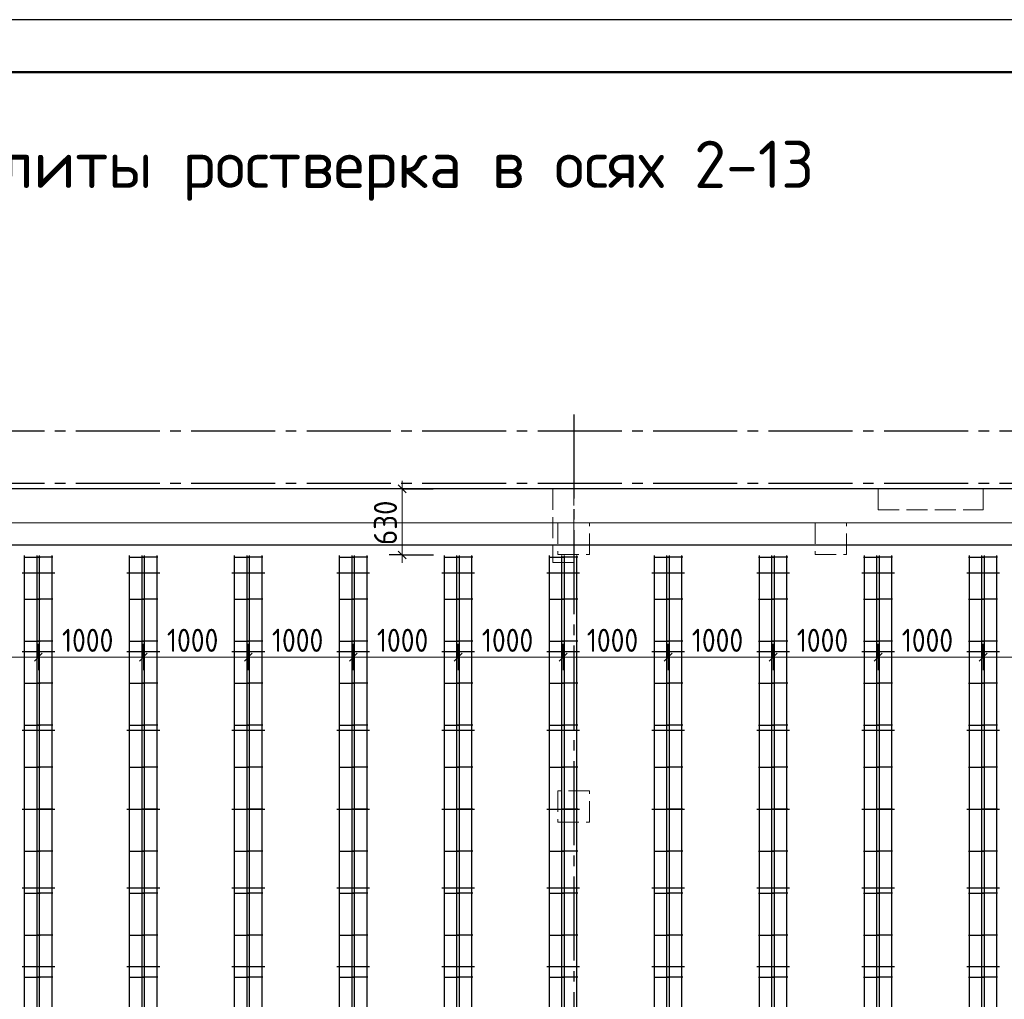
# Model space of a CAD drawing. Header units: millimetres. Extents: x 0 to 42000, y 0 to 29700.
# Tile 10 of 11: x 22222 to 31602, y 20370 to 29700. Entities that reach past the tile are written whole.
import ezdxf

# ---------------------------------------------------------------- set-up
doc = ezdxf.new("R2010")
doc.units = ezdxf.units.MM
doc.linetypes.add('______2', pattern=[270, 200, -70])
doc.linetypes.add('______5', pattern=[1100, 800, -100, 100, -100])
for name, color, linetype, lineweight in [('Standard', 7, 'Continuous', 25), ('ЖБ Пилон', 7, 'Continuous', 35), ('ЖБ Плита Фундамента верхний уровень', 7, 'Continuous', 35), ('Размерная линия_ общее', 7, 'Continuous', 13), ('Текст_ общее', 7, 'Continuous', 25), ('Фиксатор', 52, 'Continuous', 25)]:
    doc.layers.add(name, color=color, linetype=linetype, lineweight=lineweight)
doc.layers.add('Оси', color=7, linetype='______5', true_color=0x656565)
doc.styles.add('ISOCPEUR', font='txt')

msp = doc.modelspace()

# ---------------------------------------------------------------- linework, layer by layer
at = {"layer": 'Standard', "color": 7, "linetype": 'Continuous', "lineweight": 25, "transparency": 33554687}
msp.add_lwpolyline([(0, 0), (42000, 0), (42000, 29700), (0, 29700), (0, 0)], close=True, dxfattribs=at)
at = {"layer": 'Standard', "color": 7, "linetype": 'Continuous', "lineweight": 50, "transparency": 33554687}
msp.add_lwpolyline([(2000, 29200), (41500, 29200), (41500, 500), (2000, 500), (2000, 29200)], close=True, dxfattribs=at)
at = {"layer": 'Standard', "color": 7, "linetype": 'Continuous', "lineweight": 18, "transparency": 33554687}
msp.add_lwpolyline([(41500, 29200), (2000, 29200), (2000, 6500), (41500, 6500), (41500, 29200)], dxfattribs=at)
at = {"layer": 'Standard', "color": 7, "linetype": 'Continuous', "lineweight": 25, "transparency": 33554687}
msp.add_lwpolyline([(3999.9, 13131.6), (41299.9, 13131.6), (41299.9, 25231.6), (3999.9, 25231.6), (3999.9, 13131.6)], dxfattribs=at)
at = {"layer": 'Standard', "color": 7, "linetype": 'Continuous', "lineweight": 13, "transparency": 33554687}
for points in [[(4249.9, 13381.6), (41049.9, 13381.6), (41049.9, 25231.6), (4249.9, 25231.6), (4249.9, 13381.6)], [(4224.9, 13356.6), (41074.9, 13356.6), (41074.9, 24906.6), (4224.9, 24906.6), (4224.9, 13356.6)]]:
    msp.add_lwpolyline(points, dxfattribs=at)
at = {"layer": 'Standard', "color": 254, "linetype": 'Continuous', "lineweight": 25, "true_color": 0xc4c4ff, "transparency": 33554687}
msp.add_lwpolyline([(9143.9, 13666.6), (40655.9, 13666.6), (40655.9, 24696.6), (9143.9, 24696.6), (9143.9, 13666.6)], dxfattribs=at)
at = {"layer": 'ЖБ Пилон', "color": 253, "linetype": '______2', "lineweight": 13, "true_color": 0xa0a0a0, "transparency": 33554687}
for p, q in [((27499.9, 25231.6), (27299.9, 25231.6)), ((27299.9, 25231.6), (27299.9, 24531.6)), ((27499.9, 24531.6), (27499.9, 25231.6)), ((31399.9, 25231.6), (30399.9, 25231.6)), ((30399.9, 25231.6), (30399.9, 25031.6)), ((31399.9, 25031.6), (31399.9, 25231.6)), ((30399.9, 25031.6), (31399.9, 25031.6)), ((27649.9, 24906.6), (27349.9, 24906.6)), ((27349.9, 24906.6), (27349.9, 24606.6)), ((27649.9, 24606.6), (27649.9, 24906.6)), ((30099.9, 24906.6), (29799.9, 24906.6)), ((29799.9, 24906.6), (29799.9, 24606.6)), ((30099.9, 24606.6), (30099.9, 24906.6)), ((27349.9, 24606.6), (27649.9, 24606.6)), ((29799.9, 24606.6), (30099.9, 24606.6)), ((27299.9, 24531.6), (27499.9, 24531.6)), ((27649.9, 22356.6), (27349.9, 22356.6)), ((27349.9, 22356.6), (27349.9, 22056.6)), ((27649.9, 22056.6), (27649.9, 22356.6)), ((27349.9, 22056.6), (27649.9, 22056.6))]:
    msp.add_line(p, q, dxfattribs=at)
at = {"layer": 'ЖБ Плита Фундамента верхний уровень', "color": 251, "linetype": 'Continuous', "lineweight": 25, "true_color": 0x656565, "transparency": 33554687}
msp.add_line((41299.9, 25231.6), (3999.9, 25231.6), dxfattribs=at)
at = {"layer": 'Оси', "color": 8, "linetype": '______5', "lineweight": -3, "transparency": 33554687}
for p, q in [((27499.9, 25938.6), (27499.9, 12895.5)), ((41156.9, 25781.6), (3763.9, 25781.6)), ((41156.9, 25281.6), (3763.9, 25281.6))]:
    msp.add_line(p, q, dxfattribs=at)
at = {"layer": 'Размерная линия_ общее', "color": 251, "linetype": 'Continuous', "lineweight": 25, "true_color": 0x656565, "transparency": 33554687}
for p, q in [((25903.6, 25194.1), (25828.6, 25269.1)), ((25903.6, 24564.1), (25828.6, 24639.1)), ((22362.4, 23591.3), (22437.4, 23666.3)), ((23362.4, 23591.3), (23437.4, 23666.3)), ((24362.4, 23591.3), (24437.4, 23666.3)), ((25362.4, 23591.3), (25437.4, 23666.3)), ((26362.4, 23591.3), (26437.4, 23666.3)), ((27362.4, 23591.3), (27437.4, 23666.3)), ((28362.4, 23591.3), (28437.4, 23666.3)), ((29362.4, 23591.3), (29437.4, 23666.3)), ((30362.4, 23591.3), (30437.4, 23666.3)), ((31362.4, 23591.3), (31437.4, 23666.3))]:
    msp.add_line(p, q, dxfattribs=at)
at = {"layer": 'Размерная линия_ общее', "color": 251, "linetype": 'Continuous', "lineweight": 13, "true_color": 0x656565, "transparency": 33554687}
for p, q in [((25866.1, 25231.6), (25866.1, 25306.6)), ((25866.1, 24601.6), (25866.1, 25231.6)), ((25866.1, 24601.6), (25866.1, 24526.6)), ((21399.9, 23628.8), (22399.9, 23628.8)), ((22399.9, 23628.8), (23399.9, 23628.8)), ((23399.9, 23628.8), (24399.9, 23628.8)), ((24399.9, 23628.8), (25399.9, 23628.8)), ((25399.9, 23628.8), (26399.9, 23628.8)), ((26399.9, 23628.8), (27399.9, 23628.8)), ((27399.9, 23628.8), (28399.9, 23628.8)), ((28399.9, 23628.8), (29399.9, 23628.8)), ((29399.9, 23628.8), (30399.9, 23628.8)), ((30399.9, 23628.8), (31399.9, 23628.8)), ((31399.9, 23628.8), (32399.9, 23628.8))]:
    msp.add_line(p, q, dxfattribs=at)
at = {"layer": 'Размерная линия_ общее', "color": 251, "linetype": 'Continuous', "lineweight": -3, "true_color": 0x656565, "transparency": 33554687}
for p, q in [((25866.1, 25231.6), (25741.1, 25231.6)), ((25866.1, 25231.6), (25991.1, 25231.6)), ((25866.1, 25231.6), (26162.2, 25231.6)), ((25866.1, 24601.6), (25741.1, 24601.6)), ((25866.1, 24601.6), (25991.1, 24601.6)), ((25866.1, 24601.6), (26164.2, 24601.6)), ((22399.9, 23628.8), (22399.9, 23753.8)), ((23399.9, 23628.8), (23399.9, 23753.8)), ((24399.9, 23628.8), (24399.9, 23753.8)), ((25399.9, 23628.8), (25399.9, 23753.8)), ((26399.9, 23628.8), (26399.9, 23753.8)), ((27399.9, 23628.8), (27399.9, 23753.8)), ((28399.9, 23628.8), (28399.9, 23753.8)), ((29399.9, 23628.8), (29399.9, 23753.8)), ((30399.9, 23628.8), (30399.9, 23753.8)), ((31399.9, 23628.8), (31399.9, 23753.8)), ((22399.9, 23628.8), (22399.9, 23503.8)), ((23399.9, 23628.8), (23399.9, 23503.8)), ((24399.9, 23628.8), (24399.9, 23503.8)), ((25399.9, 23628.8), (25399.9, 23503.8)), ((26399.9, 23628.8), (26399.9, 23503.8)), ((27399.9, 23628.8), (27399.9, 23503.8)), ((28399.9, 23628.8), (28399.9, 23503.8)), ((29399.9, 23628.8), (29399.9, 23503.8)), ((30399.9, 23628.8), (30399.9, 23503.8)), ((31399.9, 23628.8), (31399.9, 23503.8))]:
    msp.add_line(p, q, dxfattribs=at)
for points in [[(22399.9, 23628.8), (22399.9, 23645.8), (22399.9, 23645.8), (22399.9, 23645.8), (22399.9, 23645.8), (22399.9, 23645.8), (22399.9, 23645.8), (22399.9, 23645.8), (22399.9, 23645.8), (22399.9, 23645.8), (22399.9, 23645.8), (22399.9, 23645.8), (22399.9, 23645.8), (22399.9, 23645.8), (22399.9, 23645.8), (22399.9, 23645.8), (22399.9, 23645.8), (22399.9, 23645.8), (22399.9, 23645.8), (22399.9, 23645.8), (22399.9, 23645.8), (22399.9, 23645.8), (22399.9, 23645.8), (22399.9, 23645.8), (22399.9, 23645.8), (22399.9, 23645.8), (22399.9, 23645.8), (22399.9, 23645.8), (22399.9, 23645.8), (22399.9, 23645.8), (22399.9, 23645.8), (22399.9, 23645.8), (22399.9, 23645.8), (22399.9, 23645.8), (22399.9, 23645.8), (22399.9, 23645.8), (22399.9, 23645.8), (22399.9, 23645.8), (22399.9, 23645.8), (22399.9, 23697.6)], [(23399.9, 23628.8), (23399.9, 23645.8), (23399.9, 23645.8), (23399.9, 23645.8), (23399.9, 23645.8), (23399.9, 23645.8), (23399.9, 23645.8), (23399.9, 23645.8), (23399.9, 23645.8), (23399.9, 23645.8), (23399.9, 23645.8), (23399.9, 23645.8), (23399.9, 23645.8), (23399.9, 23645.8), (23399.9, 23645.8), (23399.9, 23645.8), (23399.9, 23645.8), (23399.9, 23645.8), (23399.9, 23645.8), (23399.9, 23645.8), (23399.9, 23645.8), (23399.9, 23645.8), (23399.9, 23645.8), (23399.9, 23645.8), (23399.9, 23645.8), (23399.9, 23645.8), (23399.9, 23645.8), (23399.9, 23645.8), (23399.9, 23645.8), (23399.9, 23645.8), (23399.9, 23645.8), (23399.9, 23645.8), (23399.9, 23645.8), (23399.9, 23645.8), (23399.9, 23645.8), (23399.9, 23645.8), (23399.9, 23645.8), (23399.9, 23697.6)], [(24399.9, 23628.8), (24399.9, 23645.8), (24399.9, 23645.8), (24399.9, 23645.8), (24399.9, 23645.8), (24399.9, 23645.8), (24399.9, 23645.8), (24399.9, 23645.8), (24399.9, 23645.8), (24399.9, 23645.8), (24399.9, 23645.8), (24399.9, 23645.8), (24399.9, 23645.8), (24399.9, 23645.8), (24399.9, 23645.8), (24399.9, 23645.8), (24399.9, 23645.8), (24399.9, 23645.8), (24399.9, 23645.8), (24399.9, 23645.8), (24399.9, 23645.8), (24399.9, 23645.8), (24399.9, 23645.8), (24399.9, 23645.8), (24399.9, 23645.8), (24399.9, 23645.8), (24399.9, 23645.8), (24399.9, 23645.8), (24399.9, 23645.8), (24399.9, 23645.8), (24399.9, 23645.8), (24399.9, 23645.8), (24399.9, 23645.8), (24399.9, 23645.8), (24399.9, 23645.8), (24399.9, 23697.6)], [(25399.9, 23628.8), (25399.9, 23645.8), (25399.9, 23645.8), (25399.9, 23645.8), (25399.9, 23645.8), (25399.9, 23645.8), (25399.9, 23645.8), (25399.9, 23645.8), (25399.9, 23645.8), (25399.9, 23645.8), (25399.9, 23645.8), (25399.9, 23645.8), (25399.9, 23645.8), (25399.9, 23645.8), (25399.9, 23645.8), (25399.9, 23645.8), (25399.9, 23645.8), (25399.9, 23645.8), (25399.9, 23645.8), (25399.9, 23645.8), (25399.9, 23645.8), (25399.9, 23645.8), (25399.9, 23645.8), (25399.9, 23645.8), (25399.9, 23645.8), (25399.9, 23645.8), (25399.9, 23645.8), (25399.9, 23645.8), (25399.9, 23645.8), (25399.9, 23645.8), (25399.9, 23645.8), (25399.9, 23645.8), (25399.9, 23645.8), (25399.9, 23697.6)], [(26399.9, 23628.8), (26399.9, 23645.8), (26399.9, 23645.8), (26399.9, 23645.8), (26399.9, 23645.8), (26399.9, 23645.8), (26399.9, 23645.8), (26399.9, 23645.8), (26399.9, 23645.8), (26399.9, 23645.8), (26399.9, 23645.8), (26399.9, 23645.8), (26399.9, 23645.8), (26399.9, 23645.8), (26399.9, 23645.8), (26399.9, 23645.8), (26399.9, 23645.8), (26399.9, 23645.8), (26399.9, 23645.8), (26399.9, 23645.8), (26399.9, 23645.8), (26399.9, 23645.8), (26399.9, 23645.8), (26399.9, 23645.8), (26399.9, 23645.8), (26399.9, 23645.8), (26399.9, 23645.8), (26399.9, 23645.8), (26399.9, 23645.8), (26399.9, 23645.8), (26399.9, 23645.8), (26399.9, 23697.6)], [(27399.9, 23628.8), (27399.9, 23645.8), (27399.9, 23645.8), (27399.9, 23645.8), (27399.9, 23645.8), (27399.9, 23645.8), (27399.9, 23645.8), (27399.9, 23645.8), (27399.9, 23645.8), (27399.9, 23645.8), (27399.9, 23645.8), (27399.9, 23645.8), (27399.9, 23645.8), (27399.9, 23645.8), (27399.9, 23645.8), (27399.9, 23645.8), (27399.9, 23645.8), (27399.9, 23645.8), (27399.9, 23645.8), (27399.9, 23645.8), (27399.9, 23645.8), (27399.9, 23645.8), (27399.9, 23645.8), (27399.9, 23645.8), (27399.9, 23645.8), (27399.9, 23645.8), (27399.9, 23645.8), (27399.9, 23645.8), (27399.9, 23645.8), (27399.9, 23697.6)], [(28399.9, 23628.8), (28399.9, 23645.8), (28399.9, 23645.8), (28399.9, 23645.8), (28399.9, 23645.8), (28399.9, 23645.8), (28399.9, 23645.8), (28399.9, 23645.8), (28399.9, 23645.8), (28399.9, 23645.8), (28399.9, 23645.8), (28399.9, 23645.8), (28399.9, 23645.8), (28399.9, 23645.8), (28399.9, 23645.8), (28399.9, 23645.8), (28399.9, 23645.8), (28399.9, 23645.8), (28399.9, 23645.8), (28399.9, 23645.8), (28399.9, 23645.8), (28399.9, 23645.8), (28399.9, 23645.8), (28399.9, 23645.8), (28399.9, 23645.8), (28399.9, 23645.8), (28399.9, 23645.8), (28399.9, 23697.6)], [(29399.9, 23628.8), (29399.9, 23645.8), (29399.9, 23645.8), (29399.9, 23645.8), (29399.9, 23645.8), (29399.9, 23645.8), (29399.9, 23645.8), (29399.9, 23645.8), (29399.9, 23645.8), (29399.9, 23645.8), (29399.9, 23645.8), (29399.9, 23645.8), (29399.9, 23645.8), (29399.9, 23645.8), (29399.9, 23645.8), (29399.9, 23645.8), (29399.9, 23645.8), (29399.9, 23645.8), (29399.9, 23645.8), (29399.9, 23645.8), (29399.9, 23645.8), (29399.9, 23645.8), (29399.9, 23645.8), (29399.9, 23645.8), (29399.9, 23645.8), (29399.9, 23697.6)], [(30399.9, 23628.8), (30399.9, 23645.8), (30399.9, 23645.8), (30399.9, 23645.8), (30399.9, 23645.8), (30399.9, 23645.8), (30399.9, 23645.8), (30399.9, 23645.8), (30399.9, 23645.8), (30399.9, 23645.8), (30399.9, 23645.8), (30399.9, 23645.8), (30399.9, 23645.8), (30399.9, 23645.8), (30399.9, 23645.8), (30399.9, 23645.8), (30399.9, 23645.8), (30399.9, 23645.8), (30399.9, 23645.8), (30399.9, 23645.8), (30399.9, 23645.8), (30399.9, 23645.8), (30399.9, 23645.8), (30399.9, 23697.6)], [(31399.9, 23628.8), (31399.9, 23645.8), (31399.9, 23645.8), (31399.9, 23645.8), (31399.9, 23645.8), (31399.9, 23645.8), (31399.9, 23645.8), (31399.9, 23645.8), (31399.9, 23645.8), (31399.9, 23645.8), (31399.9, 23645.8), (31399.9, 23645.8), (31399.9, 23645.8), (31399.9, 23645.8), (31399.9, 23645.8), (31399.9, 23645.8), (31399.9, 23645.8), (31399.9, 23645.8), (31399.9, 23645.8), (31399.9, 23645.8), (31399.9, 23645.8), (31399.9, 23697.6)]]:
    msp.add_lwpolyline(points, dxfattribs=at)
at = {"layer": 'Фиксатор', "color": 7, "linetype": 'Continuous', "lineweight": 25, "transparency": 33554687}
for p, q in [((22261.6, 24581.6), (22415.4, 24581.6)), ((22261.6, 24581.6), (22415.4, 24581.6)), ((22269.2, 13766.6), (22269.2, 24596.6)), ((22269.2, 13766.6), (22269.2, 24596.6)), ((22538.2, 24581.6), (22384.4, 24581.6)), ((22538.2, 24581.6), (22384.4, 24581.6)), ((22387.8, 13766.6), (22387.8, 24596.6)), ((22387.8, 13766.6), (22387.8, 24596.6)), ((22412, 13766.6), (22412, 24596.6)), ((22412, 13766.6), (22412, 24596.6)), ((22530.6, 13766.6), (22530.6, 24596.6)), ((22530.6, 13766.6), (22530.6, 24596.6)), ((23261.6, 24581.6), (23415.4, 24581.6)), ((23261.6, 24581.6), (23415.4, 24581.6)), ((23269.2, 13766.6), (23269.2, 24596.6)), ((23269.2, 13766.6), (23269.2, 24596.6)), ((23538.2, 24581.6), (23384.4, 24581.6)), ((23538.2, 24581.6), (23384.4, 24581.6)), ((23387.8, 13766.6), (23387.8, 24596.6)), ((23387.8, 13766.6), (23387.8, 24596.6)), ((23412, 13766.6), (23412, 24596.6)), ((23412, 13766.6), (23412, 24596.6)), ((23530.6, 13766.6), (23530.6, 24596.6)), ((23530.6, 13766.6), (23530.6, 24596.6)), ((24261.6, 24581.6), (24415.4, 24581.6)), ((24261.6, 24581.6), (24415.4, 24581.6)), ((24269.2, 13766.6), (24269.2, 24596.6)), ((24269.2, 13766.6), (24269.2, 24596.6)), ((24538.2, 24581.6), (24384.4, 24581.6)), ((24538.2, 24581.6), (24384.4, 24581.6)), ((24387.8, 13766.6), (24387.8, 24596.6)), ((24387.8, 13766.6), (24387.8, 24596.6)), ((24412, 13766.6), (24412, 24596.6)), ((24412, 13766.6), (24412, 24596.6)), ((24530.6, 13766.6), (24530.6, 24596.6)), ((24530.6, 13766.6), (24530.6, 24596.6)), ((25261.6, 24581.6), (25415.4, 24581.6)), ((25261.6, 24581.6), (25415.4, 24581.6)), ((25269.2, 13766.6), (25269.2, 24596.6)), ((25269.2, 13766.6), (25269.2, 24596.6)), ((25538.2, 24581.6), (25384.4, 24581.6)), ((25538.2, 24581.6), (25384.4, 24581.6)), ((25387.8, 13766.6), (25387.8, 24596.6)), ((25387.8, 13766.6), (25387.8, 24596.6)), ((25412, 13766.6), (25412, 24596.6)), ((25412, 13766.6), (25412, 24596.6)), ((25530.6, 13766.6), (25530.6, 24596.6)), ((25530.6, 13766.6), (25530.6, 24596.6)), ((26261.6, 24581.6), (26415.4, 24581.6)), ((26261.6, 24581.6), (26415.4, 24581.6)), ((26269.2, 13766.6), (26269.2, 24596.6)), ((26269.2, 13766.6), (26269.2, 24596.6)), ((26538.2, 24581.6), (26384.4, 24581.6)), ((26538.2, 24581.6), (26384.4, 24581.6)), ((26387.8, 13766.6), (26387.8, 24596.6)), ((26387.8, 13766.6), (26387.8, 24596.6)), ((26412, 13766.6), (26412, 24596.6)), ((26412, 13766.6), (26412, 24596.6)), ((26530.6, 13766.6), (26530.6, 24596.6)), ((26530.6, 13766.6), (26530.6, 24596.6)), ((27261.6, 24581.6), (27415.4, 24581.6)), ((27261.6, 24581.6), (27415.4, 24581.6)), ((27269.2, 13766.6), (27269.2, 24596.6)), ((27269.2, 13766.6), (27269.2, 24596.6)), ((27538.2, 24581.6), (27384.4, 24581.6)), ((27538.2, 24581.6), (27384.4, 24581.6)), ((27387.8, 13766.6), (27387.8, 24596.6)), ((27387.8, 13766.6), (27387.8, 24596.6)), ((27412, 13766.6), (27412, 24596.6)), ((27412, 13766.6), (27412, 24596.6)), ((27530.6, 13766.6), (27530.6, 24596.6)), ((27530.6, 13766.6), (27530.6, 24596.6)), ((28261.6, 24581.6), (28415.4, 24581.6)), ((28261.6, 24581.6), (28415.4, 24581.6)), ((28269.2, 13766.6), (28269.2, 24596.6)), ((28269.2, 13766.6), (28269.2, 24596.6)), ((28538.2, 24581.6), (28384.4, 24581.6)), ((28538.2, 24581.6), (28384.4, 24581.6)), ((28387.8, 13766.6), (28387.8, 24596.6)), ((28387.8, 13766.6), (28387.8, 24596.6)), ((28412, 13766.6), (28412, 24596.6)), ((28412, 13766.6), (28412, 24596.6)), ((28530.6, 13766.6), (28530.6, 24596.6)), ((28530.6, 13766.6), (28530.6, 24596.6)), ((29261.6, 24581.6), (29415.4, 24581.6)), ((29261.6, 24581.6), (29415.4, 24581.6)), ((29269.2, 13766.6), (29269.2, 24596.6)), ((29269.2, 13766.6), (29269.2, 24596.6)), ((29538.2, 24581.6), (29384.4, 24581.6)), ((29538.2, 24581.6), (29384.4, 24581.6)), ((29387.8, 13766.6), (29387.8, 24596.6)), ((29387.8, 13766.6), (29387.8, 24596.6)), ((29412, 13766.6), (29412, 24596.6)), ((29412, 13766.6), (29412, 24596.6)), ((29530.6, 13766.6), (29530.6, 24596.6)), ((29530.6, 13766.6), (29530.6, 24596.6)), ((30261.6, 24581.6), (30415.4, 24581.6)), ((30261.6, 24581.6), (30415.4, 24581.6)), ((30269.2, 13766.6), (30269.2, 24596.6)), ((30269.2, 13766.6), (30269.2, 24596.6)), ((30538.2, 24581.6), (30384.4, 24581.6)), ((30538.2, 24581.6), (30384.4, 24581.6)), ((30387.8, 13766.6), (30387.8, 24596.6)), ((30387.8, 13766.6), (30387.8, 24596.6)), ((30412, 13766.6), (30412, 24596.6)), ((30412, 13766.6), (30412, 24596.6)), ((30530.6, 13766.6), (30530.6, 24596.6)), ((30530.6, 13766.6), (30530.6, 24596.6)), ((31261.6, 24581.6), (31415.4, 24581.6)), ((31261.6, 24581.6), (31415.4, 24581.6)), ((31269.2, 13766.6), (31269.2, 24596.6)), ((31269.2, 13766.6), (31269.2, 24596.6)), ((31538.2, 24581.6), (31384.4, 24581.6)), ((31538.2, 24581.6), (31384.4, 24581.6)), ((31387.8, 13766.6), (31387.8, 24596.6)), ((31387.8, 13766.6), (31387.8, 24596.6)), ((31412, 13766.6), (31412, 24596.6)), ((31412, 13766.6), (31412, 24596.6)), ((31530.6, 13766.6), (31530.6, 24596.6)), ((31530.6, 13766.6), (31530.6, 24596.6)), ((22243.9, 24431.6), (22555.9, 24431.6)), ((22243.9, 24431.6), (22555.9, 24431.6)), ((23243.9, 24431.6), (23555.9, 24431.6)), ((23243.9, 24431.6), (23555.9, 24431.6)), ((24243.9, 24431.6), (24555.9, 24431.6)), ((24243.9, 24431.6), (24555.9, 24431.6)), ((25243.9, 24431.6), (25555.9, 24431.6)), ((25243.9, 24431.6), (25555.9, 24431.6)), ((26243.9, 24431.6), (26555.9, 24431.6)), ((26243.9, 24431.6), (26555.9, 24431.6)), ((27243.9, 24431.6), (27555.9, 24431.6)), ((27243.9, 24431.6), (27555.9, 24431.6)), ((28243.9, 24431.6), (28555.9, 24431.6)), ((28243.9, 24431.6), (28555.9, 24431.6)), ((29243.9, 24431.6), (29555.9, 24431.6)), ((29243.9, 24431.6), (29555.9, 24431.6)), ((30243.9, 24431.6), (30555.9, 24431.6)), ((30243.9, 24431.6), (30555.9, 24431.6)), ((31243.9, 24431.6), (31555.9, 24431.6)), ((31243.9, 24431.6), (31555.9, 24431.6)), ((22261.6, 24181.6), (22415.4, 24181.6)), ((22261.6, 24181.6), (22415.4, 24181.6)), ((22538.2, 24181.6), (22384.4, 24181.6)), ((22538.2, 24181.6), (22384.4, 24181.6)), ((23261.6, 24181.6), (23415.4, 24181.6)), ((23261.6, 24181.6), (23415.4, 24181.6)), ((23538.2, 24181.6), (23384.4, 24181.6)), ((23538.2, 24181.6), (23384.4, 24181.6)), ((24261.6, 24181.6), (24415.4, 24181.6)), ((24261.6, 24181.6), (24415.4, 24181.6)), ((24538.2, 24181.6), (24384.4, 24181.6)), ((24538.2, 24181.6), (24384.4, 24181.6)), ((25261.6, 24181.6), (25415.4, 24181.6)), ((25261.6, 24181.6), (25415.4, 24181.6)), ((25538.2, 24181.6), (25384.4, 24181.6)), ((25538.2, 24181.6), (25384.4, 24181.6)), ((26261.6, 24181.6), (26415.4, 24181.6)), ((26261.6, 24181.6), (26415.4, 24181.6)), ((26538.2, 24181.6), (26384.4, 24181.6)), ((26538.2, 24181.6), (26384.4, 24181.6)), ((27261.6, 24181.6), (27415.4, 24181.6)), ((27261.6, 24181.6), (27415.4, 24181.6)), ((27538.2, 24181.6), (27384.4, 24181.6)), ((27538.2, 24181.6), (27384.4, 24181.6)), ((28261.6, 24181.6), (28415.4, 24181.6)), ((28261.6, 24181.6), (28415.4, 24181.6)), ((28538.2, 24181.6), (28384.4, 24181.6)), ((28538.2, 24181.6), (28384.4, 24181.6)), ((29261.6, 24181.6), (29415.4, 24181.6)), ((29261.6, 24181.6), (29415.4, 24181.6)), ((29538.2, 24181.6), (29384.4, 24181.6)), ((29538.2, 24181.6), (29384.4, 24181.6)), ((30261.6, 24181.6), (30415.4, 24181.6)), ((30261.6, 24181.6), (30415.4, 24181.6)), ((30538.2, 24181.6), (30384.4, 24181.6)), ((30538.2, 24181.6), (30384.4, 24181.6)), ((31261.6, 24181.6), (31415.4, 24181.6)), ((31261.6, 24181.6), (31415.4, 24181.6)), ((31538.2, 24181.6), (31384.4, 24181.6)), ((31538.2, 24181.6), (31384.4, 24181.6)), ((22261.6, 23781.6), (22415.4, 23781.6)), ((22261.6, 23781.6), (22415.4, 23781.6)), ((22538.2, 23781.6), (22384.4, 23781.6)), ((22538.2, 23781.6), (22384.4, 23781.6)), ((23261.6, 23781.6), (23415.4, 23781.6)), ((23261.6, 23781.6), (23415.4, 23781.6)), ((23538.2, 23781.6), (23384.4, 23781.6)), ((23538.2, 23781.6), (23384.4, 23781.6)), ((24261.6, 23781.6), (24415.4, 23781.6)), ((24261.6, 23781.6), (24415.4, 23781.6)), ((24538.2, 23781.6), (24384.4, 23781.6)), ((24538.2, 23781.6), (24384.4, 23781.6)), ((25261.6, 23781.6), (25415.4, 23781.6)), ((25261.6, 23781.6), (25415.4, 23781.6)), ((25538.2, 23781.6), (25384.4, 23781.6)), ((25538.2, 23781.6), (25384.4, 23781.6)), ((26261.6, 23781.6), (26415.4, 23781.6)), ((26261.6, 23781.6), (26415.4, 23781.6)), ((26538.2, 23781.6), (26384.4, 23781.6)), ((26538.2, 23781.6), (26384.4, 23781.6)), ((27261.6, 23781.6), (27415.4, 23781.6)), ((27261.6, 23781.6), (27415.4, 23781.6)), ((27538.2, 23781.6), (27384.4, 23781.6)), ((27538.2, 23781.6), (27384.4, 23781.6)), ((28261.6, 23781.6), (28415.4, 23781.6)), ((28261.6, 23781.6), (28415.4, 23781.6)), ((28538.2, 23781.6), (28384.4, 23781.6)), ((28538.2, 23781.6), (28384.4, 23781.6)), ((29261.6, 23781.6), (29415.4, 23781.6)), ((29261.6, 23781.6), (29415.4, 23781.6)), ((29538.2, 23781.6), (29384.4, 23781.6)), ((29538.2, 23781.6), (29384.4, 23781.6)), ((30261.6, 23781.6), (30415.4, 23781.6)), ((30261.6, 23781.6), (30415.4, 23781.6)), ((30538.2, 23781.6), (30384.4, 23781.6)), ((30538.2, 23781.6), (30384.4, 23781.6)), ((31261.6, 23781.6), (31415.4, 23781.6)), ((31261.6, 23781.6), (31415.4, 23781.6)), ((31538.2, 23781.6), (31384.4, 23781.6)), ((31538.2, 23781.6), (31384.4, 23781.6)), ((22243.9, 23681.6), (22555.9, 23681.6)), ((22243.9, 23681.6), (22555.9, 23681.6)), ((23243.9, 23681.6), (23555.9, 23681.6)), ((23243.9, 23681.6), (23555.9, 23681.6)), ((24243.9, 23681.6), (24555.9, 23681.6)), ((24243.9, 23681.6), (24555.9, 23681.6)), ((25243.9, 23681.6), (25555.9, 23681.6)), ((25243.9, 23681.6), (25555.9, 23681.6)), ((26243.9, 23681.6), (26555.9, 23681.6)), ((26243.9, 23681.6), (26555.9, 23681.6)), ((27243.9, 23681.6), (27555.9, 23681.6)), ((27243.9, 23681.6), (27555.9, 23681.6)), ((28243.9, 23681.6), (28555.9, 23681.6)), ((28243.9, 23681.6), (28555.9, 23681.6)), ((29243.9, 23681.6), (29555.9, 23681.6)), ((29243.9, 23681.6), (29555.9, 23681.6)), ((30243.9, 23681.6), (30555.9, 23681.6)), ((30243.9, 23681.6), (30555.9, 23681.6)), ((31243.9, 23681.6), (31555.9, 23681.6)), ((31243.9, 23681.6), (31555.9, 23681.6)), ((22261.6, 23381.6), (22415.4, 23381.6)), ((22261.6, 23381.6), (22415.4, 23381.6)), ((22538.2, 23381.6), (22384.4, 23381.6)), ((22538.2, 23381.6), (22384.4, 23381.6)), ((23261.6, 23381.6), (23415.4, 23381.6)), ((23261.6, 23381.6), (23415.4, 23381.6)), ((23538.2, 23381.6), (23384.4, 23381.6)), ((23538.2, 23381.6), (23384.4, 23381.6)), ((24261.6, 23381.6), (24415.4, 23381.6)), ((24261.6, 23381.6), (24415.4, 23381.6)), ((24538.2, 23381.6), (24384.4, 23381.6)), ((24538.2, 23381.6), (24384.4, 23381.6)), ((25261.6, 23381.6), (25415.4, 23381.6)), ((25261.6, 23381.6), (25415.4, 23381.6)), ((25538.2, 23381.6), (25384.4, 23381.6)), ((25538.2, 23381.6), (25384.4, 23381.6)), ((26261.6, 23381.6), (26415.4, 23381.6)), ((26261.6, 23381.6), (26415.4, 23381.6)), ((26538.2, 23381.6), (26384.4, 23381.6)), ((26538.2, 23381.6), (26384.4, 23381.6)), ((27261.6, 23381.6), (27415.4, 23381.6)), ((27261.6, 23381.6), (27415.4, 23381.6)), ((27538.2, 23381.6), (27384.4, 23381.6)), ((27538.2, 23381.6), (27384.4, 23381.6)), ((28261.6, 23381.6), (28415.4, 23381.6)), ((28261.6, 23381.6), (28415.4, 23381.6)), ((28538.2, 23381.6), (28384.4, 23381.6)), ((28538.2, 23381.6), (28384.4, 23381.6)), ((29261.6, 23381.6), (29415.4, 23381.6)), ((29261.6, 23381.6), (29415.4, 23381.6)), ((29538.2, 23381.6), (29384.4, 23381.6)), ((29538.2, 23381.6), (29384.4, 23381.6)), ((30261.6, 23381.6), (30415.4, 23381.6)), ((30261.6, 23381.6), (30415.4, 23381.6)), ((30538.2, 23381.6), (30384.4, 23381.6)), ((30538.2, 23381.6), (30384.4, 23381.6)), ((31261.6, 23381.6), (31415.4, 23381.6)), ((31261.6, 23381.6), (31415.4, 23381.6)), ((31538.2, 23381.6), (31384.4, 23381.6)), ((31538.2, 23381.6), (31384.4, 23381.6)), ((22261.6, 22981.6), (22415.4, 22981.6)), ((22261.6, 22981.6), (22415.4, 22981.6)), ((22538.2, 22981.6), (22384.4, 22981.6)), ((22538.2, 22981.6), (22384.4, 22981.6)), ((23261.6, 22981.6), (23415.4, 22981.6)), ((23261.6, 22981.6), (23415.4, 22981.6)), ((23538.2, 22981.6), (23384.4, 22981.6)), ((23538.2, 22981.6), (23384.4, 22981.6)), ((24261.6, 22981.6), (24415.4, 22981.6)), ((24261.6, 22981.6), (24415.4, 22981.6)), ((24538.2, 22981.6), (24384.4, 22981.6)), ((24538.2, 22981.6), (24384.4, 22981.6)), ((25261.6, 22981.6), (25415.4, 22981.6)), ((25261.6, 22981.6), (25415.4, 22981.6)), ((25538.2, 22981.6), (25384.4, 22981.6)), ((25538.2, 22981.6), (25384.4, 22981.6)), ((26261.6, 22981.6), (26415.4, 22981.6)), ((26261.6, 22981.6), (26415.4, 22981.6)), ((26538.2, 22981.6), (26384.4, 22981.6)), ((26538.2, 22981.6), (26384.4, 22981.6)), ((27261.6, 22981.6), (27415.4, 22981.6)), ((27261.6, 22981.6), (27415.4, 22981.6)), ((27538.2, 22981.6), (27384.4, 22981.6)), ((27538.2, 22981.6), (27384.4, 22981.6)), ((28261.6, 22981.6), (28415.4, 22981.6)), ((28261.6, 22981.6), (28415.4, 22981.6)), ((28538.2, 22981.6), (28384.4, 22981.6)), ((28538.2, 22981.6), (28384.4, 22981.6)), ((29261.6, 22981.6), (29415.4, 22981.6)), ((29261.6, 22981.6), (29415.4, 22981.6)), ((29538.2, 22981.6), (29384.4, 22981.6)), ((29538.2, 22981.6), (29384.4, 22981.6)), ((30261.6, 22981.6), (30415.4, 22981.6)), ((30261.6, 22981.6), (30415.4, 22981.6)), ((30538.2, 22981.6), (30384.4, 22981.6)), ((30538.2, 22981.6), (30384.4, 22981.6)), ((31261.6, 22981.6), (31415.4, 22981.6)), ((31261.6, 22981.6), (31415.4, 22981.6)), ((31538.2, 22981.6), (31384.4, 22981.6)), ((31538.2, 22981.6), (31384.4, 22981.6)), ((22243.9, 22931.6), (22555.9, 22931.6)), ((22243.9, 22931.6), (22555.9, 22931.6)), ((23243.9, 22931.6), (23555.9, 22931.6)), ((23243.9, 22931.6), (23555.9, 22931.6)), ((24243.9, 22931.6), (24555.9, 22931.6)), ((24243.9, 22931.6), (24555.9, 22931.6)), ((25243.9, 22931.6), (25555.9, 22931.6)), ((25243.9, 22931.6), (25555.9, 22931.6)), ((26243.9, 22931.6), (26555.9, 22931.6)), ((26243.9, 22931.6), (26555.9, 22931.6)), ((27243.9, 22931.6), (27555.9, 22931.6)), ((27243.9, 22931.6), (27555.9, 22931.6)), ((28243.9, 22931.6), (28555.9, 22931.6)), ((28243.9, 22931.6), (28555.9, 22931.6)), ((29243.9, 22931.6), (29555.9, 22931.6)), ((29243.9, 22931.6), (29555.9, 22931.6)), ((30243.9, 22931.6), (30555.9, 22931.6)), ((30243.9, 22931.6), (30555.9, 22931.6)), ((31243.9, 22931.6), (31555.9, 22931.6)), ((31243.9, 22931.6), (31555.9, 22931.6)), ((22261.6, 22581.6), (22415.4, 22581.6)), ((22261.6, 22581.6), (22415.4, 22581.6)), ((22538.2, 22581.6), (22384.4, 22581.6)), ((22538.2, 22581.6), (22384.4, 22581.6)), ((23261.6, 22581.6), (23415.4, 22581.6)), ((23261.6, 22581.6), (23415.4, 22581.6)), ((23538.2, 22581.6), (23384.4, 22581.6)), ((23538.2, 22581.6), (23384.4, 22581.6)), ((24261.6, 22581.6), (24415.4, 22581.6)), ((24261.6, 22581.6), (24415.4, 22581.6)), ((24538.2, 22581.6), (24384.4, 22581.6)), ((24538.2, 22581.6), (24384.4, 22581.6)), ((25261.6, 22581.6), (25415.4, 22581.6)), ((25261.6, 22581.6), (25415.4, 22581.6)), ((25538.2, 22581.6), (25384.4, 22581.6)), ((25538.2, 22581.6), (25384.4, 22581.6)), ((26261.6, 22581.6), (26415.4, 22581.6)), ((26261.6, 22581.6), (26415.4, 22581.6)), ((26538.2, 22581.6), (26384.4, 22581.6)), ((26538.2, 22581.6), (26384.4, 22581.6)), ((27261.6, 22581.6), (27415.4, 22581.6)), ((27261.6, 22581.6), (27415.4, 22581.6)), ((27538.2, 22581.6), (27384.4, 22581.6)), ((27538.2, 22581.6), (27384.4, 22581.6)), ((28261.6, 22581.6), (28415.4, 22581.6)), ((28261.6, 22581.6), (28415.4, 22581.6)), ((28538.2, 22581.6), (28384.4, 22581.6)), ((28538.2, 22581.6), (28384.4, 22581.6)), ((29261.6, 22581.6), (29415.4, 22581.6)), ((29261.6, 22581.6), (29415.4, 22581.6)), ((29538.2, 22581.6), (29384.4, 22581.6)), ((29538.2, 22581.6), (29384.4, 22581.6)), ((30261.6, 22581.6), (30415.4, 22581.6)), ((30261.6, 22581.6), (30415.4, 22581.6)), ((30538.2, 22581.6), (30384.4, 22581.6)), ((30538.2, 22581.6), (30384.4, 22581.6)), ((31261.6, 22581.6), (31415.4, 22581.6)), ((31261.6, 22581.6), (31415.4, 22581.6)), ((31538.2, 22581.6), (31384.4, 22581.6)), ((31538.2, 22581.6), (31384.4, 22581.6)), ((22243.9, 22181.6), (22555.9, 22181.6)), ((22243.9, 22181.6), (22555.9, 22181.6)), ((22261.6, 22181.6), (22415.4, 22181.6)), ((22261.6, 22181.6), (22415.4, 22181.6)), ((22538.2, 22181.6), (22384.4, 22181.6)), ((22538.2, 22181.6), (22384.4, 22181.6)), ((23243.9, 22181.6), (23555.9, 22181.6)), ((23243.9, 22181.6), (23555.9, 22181.6)), ((23261.6, 22181.6), (23415.4, 22181.6)), ((23261.6, 22181.6), (23415.4, 22181.6)), ((23538.2, 22181.6), (23384.4, 22181.6)), ((23538.2, 22181.6), (23384.4, 22181.6)), ((24243.9, 22181.6), (24555.9, 22181.6)), ((24243.9, 22181.6), (24555.9, 22181.6)), ((24261.6, 22181.6), (24415.4, 22181.6)), ((24261.6, 22181.6), (24415.4, 22181.6)), ((24538.2, 22181.6), (24384.4, 22181.6)), ((24538.2, 22181.6), (24384.4, 22181.6)), ((25243.9, 22181.6), (25555.9, 22181.6)), ((25243.9, 22181.6), (25555.9, 22181.6)), ((25261.6, 22181.6), (25415.4, 22181.6)), ((25261.6, 22181.6), (25415.4, 22181.6)), ((25538.2, 22181.6), (25384.4, 22181.6)), ((25538.2, 22181.6), (25384.4, 22181.6)), ((26243.9, 22181.6), (26555.9, 22181.6)), ((26243.9, 22181.6), (26555.9, 22181.6)), ((26261.6, 22181.6), (26415.4, 22181.6)), ((26261.6, 22181.6), (26415.4, 22181.6)), ((26538.2, 22181.6), (26384.4, 22181.6)), ((26538.2, 22181.6), (26384.4, 22181.6)), ((27243.9, 22181.6), (27555.9, 22181.6)), ((27243.9, 22181.6), (27555.9, 22181.6)), ((27261.6, 22181.6), (27415.4, 22181.6)), ((27261.6, 22181.6), (27415.4, 22181.6)), ((27538.2, 22181.6), (27384.4, 22181.6)), ((27538.2, 22181.6), (27384.4, 22181.6)), ((28243.9, 22181.6), (28555.9, 22181.6)), ((28243.9, 22181.6), (28555.9, 22181.6)), ((28261.6, 22181.6), (28415.4, 22181.6)), ((28261.6, 22181.6), (28415.4, 22181.6)), ((28538.2, 22181.6), (28384.4, 22181.6)), ((28538.2, 22181.6), (28384.4, 22181.6)), ((29243.9, 22181.6), (29555.9, 22181.6)), ((29243.9, 22181.6), (29555.9, 22181.6)), ((29261.6, 22181.6), (29415.4, 22181.6)), ((29261.6, 22181.6), (29415.4, 22181.6)), ((29538.2, 22181.6), (29384.4, 22181.6)), ((29538.2, 22181.6), (29384.4, 22181.6)), ((30243.9, 22181.6), (30555.9, 22181.6)), ((30243.9, 22181.6), (30555.9, 22181.6)), ((30261.6, 22181.6), (30415.4, 22181.6)), ((30261.6, 22181.6), (30415.4, 22181.6)), ((30538.2, 22181.6), (30384.4, 22181.6)), ((30538.2, 22181.6), (30384.4, 22181.6)), ((31243.9, 22181.6), (31555.9, 22181.6)), ((31243.9, 22181.6), (31555.9, 22181.6)), ((31261.6, 22181.6), (31415.4, 22181.6)), ((31261.6, 22181.6), (31415.4, 22181.6)), ((31538.2, 22181.6), (31384.4, 22181.6)), ((31538.2, 22181.6), (31384.4, 22181.6)), ((22261.6, 21781.6), (22415.4, 21781.6)), ((22261.6, 21781.6), (22415.4, 21781.6)), ((22538.2, 21781.6), (22384.4, 21781.6)), ((22538.2, 21781.6), (22384.4, 21781.6)), ((23261.6, 21781.6), (23415.4, 21781.6)), ((23261.6, 21781.6), (23415.4, 21781.6)), ((23538.2, 21781.6), (23384.4, 21781.6)), ((23538.2, 21781.6), (23384.4, 21781.6)), ((24261.6, 21781.6), (24415.4, 21781.6)), ((24261.6, 21781.6), (24415.4, 21781.6)), ((24538.2, 21781.6), (24384.4, 21781.6)), ((24538.2, 21781.6), (24384.4, 21781.6)), ((25261.6, 21781.6), (25415.4, 21781.6)), ((25261.6, 21781.6), (25415.4, 21781.6)), ((25538.2, 21781.6), (25384.4, 21781.6)), ((25538.2, 21781.6), (25384.4, 21781.6)), ((26261.6, 21781.6), (26415.4, 21781.6)), ((26261.6, 21781.6), (26415.4, 21781.6)), ((26538.2, 21781.6), (26384.4, 21781.6)), ((26538.2, 21781.6), (26384.4, 21781.6)), ((27261.6, 21781.6), (27415.4, 21781.6)), ((27261.6, 21781.6), (27415.4, 21781.6)), ((27538.2, 21781.6), (27384.4, 21781.6)), ((27538.2, 21781.6), (27384.4, 21781.6)), ((28261.6, 21781.6), (28415.4, 21781.6)), ((28261.6, 21781.6), (28415.4, 21781.6)), ((28538.2, 21781.6), (28384.4, 21781.6)), ((28538.2, 21781.6), (28384.4, 21781.6)), ((29261.6, 21781.6), (29415.4, 21781.6)), ((29261.6, 21781.6), (29415.4, 21781.6)), ((29538.2, 21781.6), (29384.4, 21781.6)), ((29538.2, 21781.6), (29384.4, 21781.6)), ((30261.6, 21781.6), (30415.4, 21781.6)), ((30261.6, 21781.6), (30415.4, 21781.6)), ((30538.2, 21781.6), (30384.4, 21781.6)), ((30538.2, 21781.6), (30384.4, 21781.6)), ((31261.6, 21781.6), (31415.4, 21781.6)), ((31261.6, 21781.6), (31415.4, 21781.6)), ((31538.2, 21781.6), (31384.4, 21781.6)), ((31538.2, 21781.6), (31384.4, 21781.6)), ((22243.9, 21431.6), (22555.9, 21431.6)), ((22243.9, 21431.6), (22555.9, 21431.6)), ((23243.9, 21431.6), (23555.9, 21431.6)), ((23243.9, 21431.6), (23555.9, 21431.6)), ((24243.9, 21431.6), (24555.9, 21431.6)), ((24243.9, 21431.6), (24555.9, 21431.6)), ((25243.9, 21431.6), (25555.9, 21431.6)), ((25243.9, 21431.6), (25555.9, 21431.6)), ((26243.9, 21431.6), (26555.9, 21431.6)), ((26243.9, 21431.6), (26555.9, 21431.6)), ((27243.9, 21431.6), (27555.9, 21431.6)), ((27243.9, 21431.6), (27555.9, 21431.6)), ((28243.9, 21431.6), (28555.9, 21431.6)), ((28243.9, 21431.6), (28555.9, 21431.6)), ((29243.9, 21431.6), (29555.9, 21431.6)), ((29243.9, 21431.6), (29555.9, 21431.6)), ((30243.9, 21431.6), (30555.9, 21431.6)), ((30243.9, 21431.6), (30555.9, 21431.6)), ((31243.9, 21431.6), (31555.9, 21431.6)), ((31243.9, 21431.6), (31555.9, 21431.6)), ((22261.6, 21381.6), (22415.4, 21381.6)), ((22261.6, 21381.6), (22415.4, 21381.6)), ((22538.2, 21381.6), (22384.4, 21381.6)), ((22538.2, 21381.6), (22384.4, 21381.6)), ((23261.6, 21381.6), (23415.4, 21381.6)), ((23261.6, 21381.6), (23415.4, 21381.6)), ((23538.2, 21381.6), (23384.4, 21381.6)), ((23538.2, 21381.6), (23384.4, 21381.6)), ((24261.6, 21381.6), (24415.4, 21381.6)), ((24261.6, 21381.6), (24415.4, 21381.6)), ((24538.2, 21381.6), (24384.4, 21381.6)), ((24538.2, 21381.6), (24384.4, 21381.6)), ((25261.6, 21381.6), (25415.4, 21381.6)), ((25261.6, 21381.6), (25415.4, 21381.6)), ((25538.2, 21381.6), (25384.4, 21381.6)), ((25538.2, 21381.6), (25384.4, 21381.6)), ((26261.6, 21381.6), (26415.4, 21381.6)), ((26261.6, 21381.6), (26415.4, 21381.6)), ((26538.2, 21381.6), (26384.4, 21381.6)), ((26538.2, 21381.6), (26384.4, 21381.6)), ((27261.6, 21381.6), (27415.4, 21381.6)), ((27261.6, 21381.6), (27415.4, 21381.6)), ((27538.2, 21381.6), (27384.4, 21381.6)), ((27538.2, 21381.6), (27384.4, 21381.6)), ((28261.6, 21381.6), (28415.4, 21381.6)), ((28261.6, 21381.6), (28415.4, 21381.6)), ((28538.2, 21381.6), (28384.4, 21381.6)), ((28538.2, 21381.6), (28384.4, 21381.6)), ((29261.6, 21381.6), (29415.4, 21381.6)), ((29261.6, 21381.6), (29415.4, 21381.6)), ((29538.2, 21381.6), (29384.4, 21381.6)), ((29538.2, 21381.6), (29384.4, 21381.6)), ((30261.6, 21381.6), (30415.4, 21381.6)), ((30261.6, 21381.6), (30415.4, 21381.6)), ((30538.2, 21381.6), (30384.4, 21381.6)), ((30538.2, 21381.6), (30384.4, 21381.6)), ((31261.6, 21381.6), (31415.4, 21381.6)), ((31261.6, 21381.6), (31415.4, 21381.6)), ((31538.2, 21381.6), (31384.4, 21381.6)), ((31538.2, 21381.6), (31384.4, 21381.6)), ((22261.6, 20981.6), (22415.4, 20981.6)), ((22261.6, 20981.6), (22415.4, 20981.6)), ((22538.2, 20981.6), (22384.4, 20981.6)), ((22538.2, 20981.6), (22384.4, 20981.6)), ((23261.6, 20981.6), (23415.4, 20981.6)), ((23261.6, 20981.6), (23415.4, 20981.6)), ((23538.2, 20981.6), (23384.4, 20981.6)), ((23538.2, 20981.6), (23384.4, 20981.6)), ((24261.6, 20981.6), (24415.4, 20981.6)), ((24261.6, 20981.6), (24415.4, 20981.6)), ((24538.2, 20981.6), (24384.4, 20981.6)), ((24538.2, 20981.6), (24384.4, 20981.6)), ((25261.6, 20981.6), (25415.4, 20981.6)), ((25261.6, 20981.6), (25415.4, 20981.6)), ((25538.2, 20981.6), (25384.4, 20981.6)), ((25538.2, 20981.6), (25384.4, 20981.6)), ((26261.6, 20981.6), (26415.4, 20981.6)), ((26261.6, 20981.6), (26415.4, 20981.6)), ((26538.2, 20981.6), (26384.4, 20981.6)), ((26538.2, 20981.6), (26384.4, 20981.6)), ((27261.6, 20981.6), (27415.4, 20981.6)), ((27261.6, 20981.6), (27415.4, 20981.6)), ((27538.2, 20981.6), (27384.4, 20981.6)), ((27538.2, 20981.6), (27384.4, 20981.6)), ((28261.6, 20981.6), (28415.4, 20981.6)), ((28261.6, 20981.6), (28415.4, 20981.6)), ((28538.2, 20981.6), (28384.4, 20981.6)), ((28538.2, 20981.6), (28384.4, 20981.6)), ((29261.6, 20981.6), (29415.4, 20981.6)), ((29261.6, 20981.6), (29415.4, 20981.6)), ((29538.2, 20981.6), (29384.4, 20981.6)), ((29538.2, 20981.6), (29384.4, 20981.6)), ((30261.6, 20981.6), (30415.4, 20981.6)), ((30261.6, 20981.6), (30415.4, 20981.6)), ((30538.2, 20981.6), (30384.4, 20981.6)), ((30538.2, 20981.6), (30384.4, 20981.6)), ((31261.6, 20981.6), (31415.4, 20981.6)), ((31261.6, 20981.6), (31415.4, 20981.6)), ((31538.2, 20981.6), (31384.4, 20981.6)), ((31538.2, 20981.6), (31384.4, 20981.6)), ((22243.9, 20681.6), (22555.9, 20681.6)), ((22243.9, 20681.6), (22555.9, 20681.6)), ((23243.9, 20681.6), (23555.9, 20681.6)), ((23243.9, 20681.6), (23555.9, 20681.6)), ((24243.9, 20681.6), (24555.9, 20681.6)), ((24243.9, 20681.6), (24555.9, 20681.6)), ((25243.9, 20681.6), (25555.9, 20681.6)), ((25243.9, 20681.6), (25555.9, 20681.6)), ((26243.9, 20681.6), (26555.9, 20681.6)), ((26243.9, 20681.6), (26555.9, 20681.6)), ((27243.9, 20681.6), (27555.9, 20681.6)), ((27243.9, 20681.6), (27555.9, 20681.6)), ((28243.9, 20681.6), (28555.9, 20681.6)), ((28243.9, 20681.6), (28555.9, 20681.6)), ((29243.9, 20681.6), (29555.9, 20681.6)), ((29243.9, 20681.6), (29555.9, 20681.6)), ((30243.9, 20681.6), (30555.9, 20681.6)), ((30243.9, 20681.6), (30555.9, 20681.6)), ((31243.9, 20681.6), (31555.9, 20681.6)), ((31243.9, 20681.6), (31555.9, 20681.6)), ((22261.6, 20581.6), (22415.4, 20581.6)), ((22261.6, 20581.6), (22415.4, 20581.6)), ((22538.2, 20581.6), (22384.4, 20581.6)), ((22538.2, 20581.6), (22384.4, 20581.6)), ((23261.6, 20581.6), (23415.4, 20581.6)), ((23261.6, 20581.6), (23415.4, 20581.6)), ((23538.2, 20581.6), (23384.4, 20581.6)), ((23538.2, 20581.6), (23384.4, 20581.6)), ((24261.6, 20581.6), (24415.4, 20581.6)), ((24261.6, 20581.6), (24415.4, 20581.6)), ((24538.2, 20581.6), (24384.4, 20581.6)), ((24538.2, 20581.6), (24384.4, 20581.6)), ((25261.6, 20581.6), (25415.4, 20581.6)), ((25261.6, 20581.6), (25415.4, 20581.6)), ((25538.2, 20581.6), (25384.4, 20581.6)), ((25538.2, 20581.6), (25384.4, 20581.6)), ((26261.6, 20581.6), (26415.4, 20581.6)), ((26261.6, 20581.6), (26415.4, 20581.6)), ((26538.2, 20581.6), (26384.4, 20581.6)), ((26538.2, 20581.6), (26384.4, 20581.6)), ((27261.6, 20581.6), (27415.4, 20581.6)), ((27261.6, 20581.6), (27415.4, 20581.6)), ((27538.2, 20581.6), (27384.4, 20581.6)), ((27538.2, 20581.6), (27384.4, 20581.6)), ((28261.6, 20581.6), (28415.4, 20581.6)), ((28261.6, 20581.6), (28415.4, 20581.6)), ((28538.2, 20581.6), (28384.4, 20581.6)), ((28538.2, 20581.6), (28384.4, 20581.6)), ((29261.6, 20581.6), (29415.4, 20581.6)), ((29261.6, 20581.6), (29415.4, 20581.6)), ((29538.2, 20581.6), (29384.4, 20581.6)), ((29538.2, 20581.6), (29384.4, 20581.6)), ((30261.6, 20581.6), (30415.4, 20581.6)), ((30261.6, 20581.6), (30415.4, 20581.6)), ((30538.2, 20581.6), (30384.4, 20581.6)), ((30538.2, 20581.6), (30384.4, 20581.6)), ((31261.6, 20581.6), (31415.4, 20581.6)), ((31261.6, 20581.6), (31415.4, 20581.6)), ((31538.2, 20581.6), (31384.4, 20581.6)), ((31538.2, 20581.6), (31384.4, 20581.6))]:
    msp.add_line(p, q, dxfattribs=at)

# ---------------------------------------------------------------- texts
at = {"layer": 'Размерная линия_ общее', "color": 251, "linetype": 'Continuous', "lineweight": 25, "true_color": 0x656565, "transparency": 33554687, "insert": (25816.1, 24696.6), "char_height": 220, "width": 561.981, "attachment_point": 7, "rotation": 90, "style": 'ISOCPEUR'}
msp.add_mtext('\\W0.91;630', dxfattribs=at)
at = {"layer": 'Размерная линия_ общее', "color": 251, "linetype": 'Continuous', "lineweight": 25, "true_color": 0x656565, "transparency": 33554687, "char_height": 220, "width": 666.903, "attachment_point": 7, "style": 'ISOCPEUR'}
for insert in [(22624.9, 23678.8), (23624.9, 23678.8), (24624.9, 23678.8), (25624.9, 23678.8), (26624.9, 23678.8), (27624.9, 23678.8), (28624.9, 23678.8), (29624.9, 23678.8), (30624.9, 23678.8)]:
    msp.add_mtext('\\W0.87;1000', dxfattribs=dict(at, insert=insert))
at = {"layer": 'Текст_ общее', "color": 7, "linetype": 'Continuous', "lineweight": 50, "transparency": 33554687, "insert": (3000, 27975), "char_height": 450, "width": 27591.287, "attachment_point": 7, "style": 'ISOCPEUR'}
msp.add_mtext('\\W0.99;Схема расположения поддерживающих каркасов КП1 конструкции плиты ростверка в осях 2-13', dxfattribs=at)

doc.saveas('drawing.dxf')
